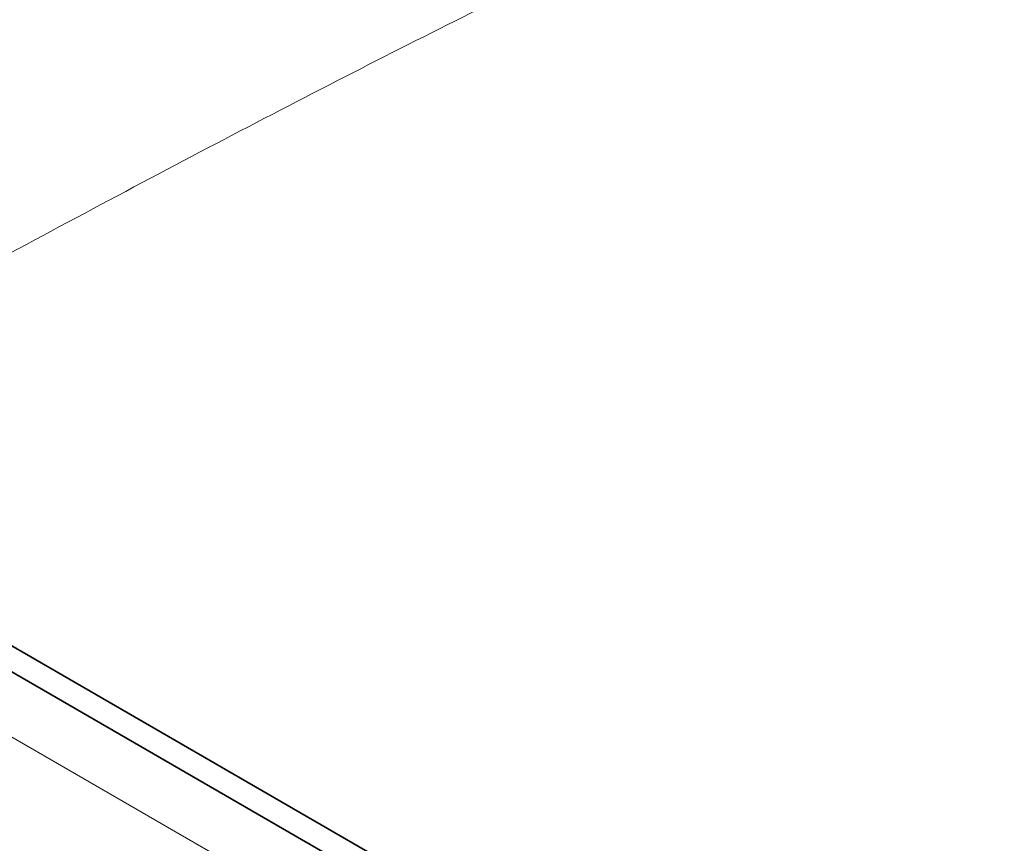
# Model space of a CAD drawing. Header units: millimetres. Extents: x 5 to 415, y 5 to 292.
# Tile 97 of 112: x 337 to 348, y 257 to 266. Entities that reach past the tile are written whole.
import ezdxf

# ---------------------------------------------------------------- set-up
doc = ezdxf.new("R2010")
doc.units = ezdxf.units.MM
doc.layers.add('Sichtbar (ISO)', color=7, linetype='Continuous', lineweight=35)
doc.layers.add('Sichtbar schmal (ISO)', color=7, linetype='Continuous', lineweight=18)

msp = doc.modelspace()

# ---------------------------------------------------------------- linework, layer by layer
at = {"layer": 'Sichtbar (ISO)'}
for p, q in [((370.6908216, 239.24494796), (332.50684406, 261.29047767)), ((332.29470201, 261.11398638), (370.47868923, 239.06845109))]:
    msp.add_line(p, q, dxfattribs=at)
msp.add_open_spline([(325.81454854, 265.76450014), (330.63243953, 268.29177087), (335.72932957, 270.92738902), (341.33164252, 272.40865938)], degree=3, dxfattribs=at)
at = {"layer": 'Sichtbar schmal (ISO)'}
msp.add_line((331.62503489, 260.75061618), (369.80901015, 238.70507028), dxfattribs=at)
msp.add_open_spline([(349.7349879, 269.57401813), (348.90410176, 269.30493592), (347.19165805, 268.68318242), (344.56599462, 267.55814385), (341.7814184, 266.22169906), (338.83929488, 264.70690493), (336.11467067, 263.24900672), (334.42807902, 262.33426907), (333.77635423, 261.98028606)], degree=3, knots=[0, 0, 0, 0, 0.1680604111, 0.3465795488, 0.5250986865, 0.7036178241, 0.8821369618, 1, 1, 1, 1], dxfattribs=at)

doc.saveas('drawing.dxf')
